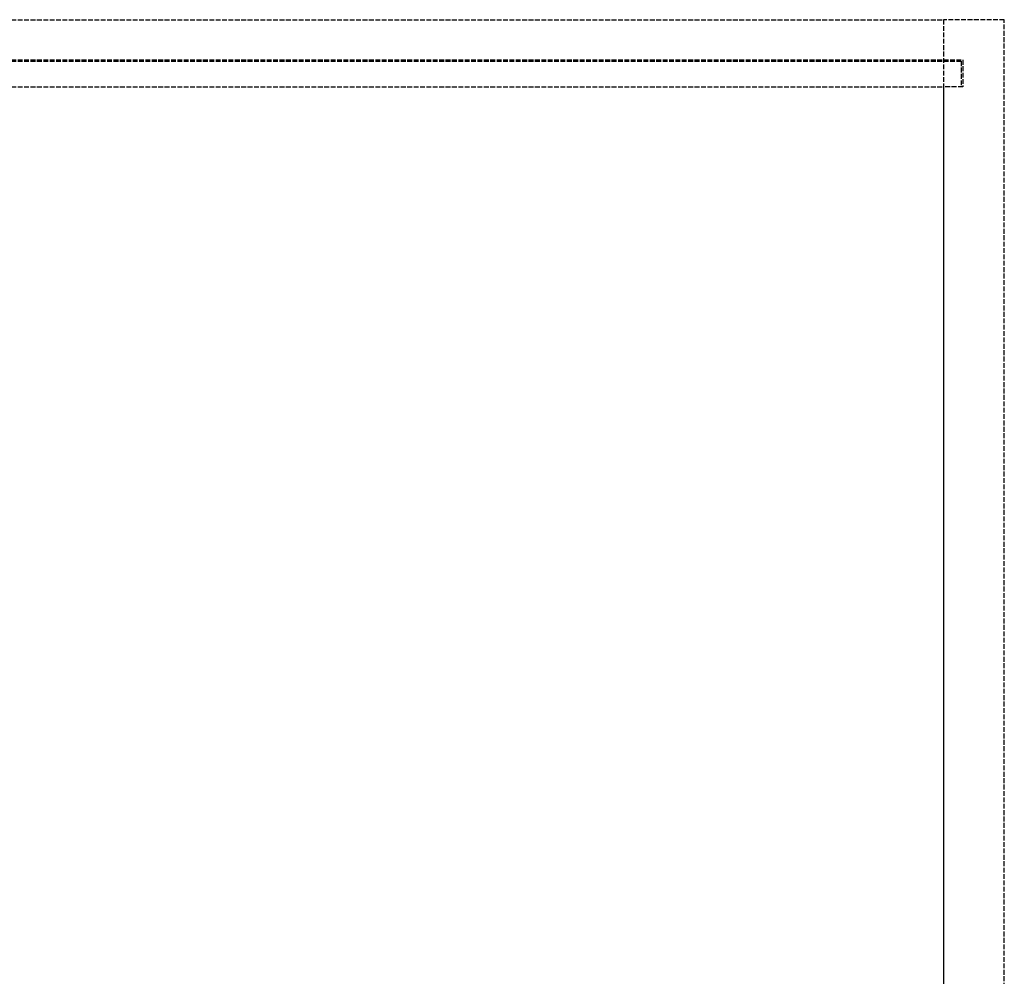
# Model space of a CAD drawing. Header units: millimetres. Extents: x 0 to 2538, y 0 to 599.
# Tile 18 of 18: x 2230 to 2538, y 300 to 599. Entities that reach past the tile are written whole.
import ezdxf

# ---------------------------------------------------------------- set-up
doc = ezdxf.new("R2010")
doc.units = ezdxf.units.MM
doc.header["$LTSCALE"] = 10
doc.linetypes.add('ALLCAD_Strich', pattern=[0.2, 0.15, -0.05])
doc.layers.add('BESCH_KONT_sich_schn_grun_2d', color=10, linetype='Continuous')

msp = doc.modelspace()

# ---------------------------------------------------------------- linework, layer by layer
at = {"layer": 'BESCH_KONT_sich_schn_grun_2d', "linetype": 'ALLCAD_Strich'}
for p, q in [((19, 599), (2519, 599)), ((2519, 599), (2519, 125)), ((2538, 599), (2519, 599)), ((2519, 599), (2519, 586.4)), ((2538, 124), (2538, 599)), ((19, 586.4), (2519, 586.4)), ((1273, 586), (2519, 586)), ((2519, 586.4), (2525, 586.4)), ((2519, 586), (2524.5, 586)), ((2524.5, 586), (2524.5, 578)), ((2525, 586.4), (2525, 578)), ((19, 578), (2519, 578)), ((2519, 578), (2519, 125)), ((2525, 578), (2519, 578))]:
    msp.add_line(p, q, dxfattribs=at)

doc.saveas('drawing.dxf')
